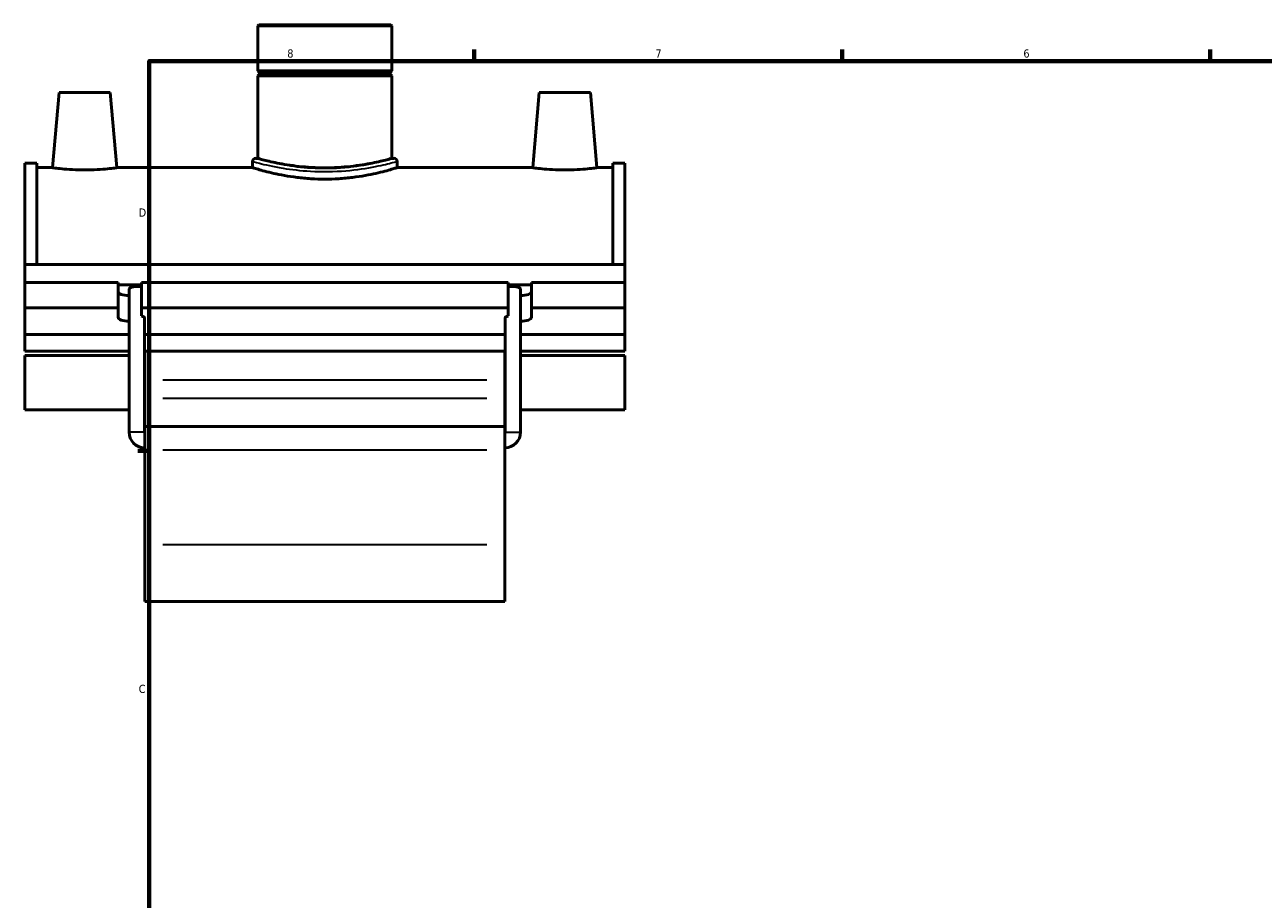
# Model space of a CAD drawing. Header units: inches. Extents: x -0.9 to 56.3, y -1.4 to 45.4.
# Tile 2 of 8: x -0.9 to 13.4, y 11.3 to 21.4. Entities that reach past the tile are written whole.
import ezdxf

# ---------------------------------------------------------------- set-up
doc = ezdxf.new("R2010")
doc.units = ezdxf.units.IN
doc.header["$MEASUREMENT"] = 0
for name, color, linetype, lineweight in [('Border (ANSI)', 7, 'Continuous', 70), ('Visible (ANSI)', 7, 'Continuous', 50), ('Visible Narrow (ANSI)', 7, 'Continuous', 35)]:
    doc.layers.add(name, color=color, linetype=linetype, lineweight=lineweight)
doc.styles.add('Note Text (ANSI)', font='tahoma.ttf')

# ---------------------------------------------------------------- blocks, each defined once
blk = doc.blocks.new('Borders Default Border')
at = {"layer": 'Border (ANSI)'}
for p, q in [((4.25, 21), (4.25, 21.134)), ((8.5, 21), (8.5, 21.134)), ((12.75, 21), (12.75, 21.134)), ((0.5, 16.5), (0.366, 16.5))]:
    blk.add_line(p, q, dxfattribs=at)
at = {"layer": 'Border (ANSI)', "flags": 128}
blk.add_lwpolyline([(0.5, 1), (0.5, 21), (33.5, 21), (33.5, 1), (0.5, 1)], dxfattribs=at)
at = {"layer": 'Border (ANSI)', "color": 5, "true_color": 0x0000ff, "char_height": 0.0945, "attachment_point": 7, "style": 'Note Text (ANSI)'}
for s, insert in [('8', (2.094, 21.038)), ('7', (6.346, 21.04)), ('6', (10.595, 21.038)), ('D', (0.378, 19.203)), ('C', (0.378, 13.701))]:
    blk.add_mtext(s, dxfattribs=dict(at, insert=insert))

msp = doc.modelspace()

# ---------------------------------------------------------------- linework, layer by layer
at = {"layer": 'Visible (ANSI)'}
for p, q in [((1.764, 21.419), (1.752, 21.407)), ((3.302, 21.407), (1.752, 21.407)), ((1.752, 21.407), (1.752, 20.888)), ((1.764, 21.419), (3.29, 21.419)), ((3.29, 21.419), (3.302, 21.407)), ((3.302, 21.407), (3.302, 20.888)), ((1.752, 20.888), (3.302, 20.888)), ((1.771, 20.869), (1.752, 20.888)), ((3.282, 20.869), (3.302, 20.888)), ((1.771, 20.849), (1.752, 20.829)), ((3.302, 20.829), (1.752, 20.829)), ((1.752, 20.829), (1.752, 19.876)), ((1.771, 20.869), (3.282, 20.869)), ((1.771, 20.869), (1.771, 20.849)), ((3.282, 20.849), (1.771, 20.849)), ((3.282, 20.869), (3.282, 20.849)), ((3.282, 20.849), (3.302, 20.829)), ((3.302, 20.829), (3.302, 19.876)), ((-0.54, 20.635), (-0.616, 19.769)), ((-0.54, 20.635), (0.05, 20.635)), ((0.05, 20.635), (0.126, 19.769)), ((5.004, 20.635), (4.928, 19.769)), ((5.594, 20.635), (5.004, 20.635)), ((5.594, 20.635), (5.67, 19.769)), ((-0.938, 18.65), (-0.938, 19.822)), ((-0.8, 19.822), (-0.938, 19.822)), ((-0.8, 19.822), (-0.8, 18.65)), ((-0.8, 19.769), (-0.616, 19.769)), ((0.126, 19.769), (1.692, 19.769)), ((1.692, 19.841), (1.692, 19.769)), ((1.752, 19.876), (1.728, 19.876)), ((3.326, 19.876), (3.302, 19.876)), ((3.362, 19.841), (3.362, 19.769)), ((3.362, 19.769), (4.928, 19.769)), ((5.67, 19.769), (5.853, 19.769)), ((5.853, 19.822), (5.853, 18.65)), ((5.992, 19.822), (5.853, 19.822)), ((5.992, 18.65), (5.992, 19.822)), ((-0.938, 18.65), (5.992, 18.65)), ((-0.938, 18.444), (-0.938, 18.65)), ((5.992, 18.444), (5.992, 18.65)), ((-0.938, 18.444), (0.14, 18.444)), ((-0.938, 18.149), (-0.938, 18.444)), ((0.14, 18.149), (0.14, 18.444)), ((0.14, 18.414), (0.409, 18.414)), ((0.266, 16.716), (0.266, 18.365)), ((0.409, 18.444), (0.409, 18.149)), ((0.409, 18.444), (4.644, 18.444)), ((4.644, 18.149), (4.644, 18.444)), ((4.644, 18.414), (4.914, 18.414)), ((4.788, 16.716), (4.788, 18.365)), ((4.914, 18.444), (4.914, 18.149)), ((4.914, 18.444), (5.992, 18.444)), ((5.992, 18.149), (5.992, 18.444)), ((-0.938, 18.149), (0.14, 18.149)), ((-0.938, 17.842), (-0.938, 18.149)), ((0.14, 18.041), (0.14, 18.149)), ((0.409, 18.149), (0.409, 18.057)), ((0.409, 18.149), (4.644, 18.149)), ((0.446, 16.716), (0.446, 18.03)), ((4.608, 16.716), (4.608, 18.03)), ((4.644, 18.057), (4.644, 18.149)), ((4.914, 18.149), (4.914, 18.041)), ((4.914, 18.149), (5.992, 18.149)), ((5.992, 17.842), (5.992, 18.149)), ((0.266, 17.842), (-0.938, 17.842)), ((-0.938, 17.842), (-0.938, 17.65)), ((4.608, 17.842), (0.446, 17.842)), ((5.992, 17.842), (4.788, 17.842)), ((5.992, 17.65), (5.992, 17.842)), ((-0.938, 17.65), (0.266, 17.65)), ((-0.938, 17.598), (-0.938, 16.973)), ((-0.938, 17.598), (0.266, 17.598)), ((0.446, 17.65), (4.608, 17.65)), ((0.446, 17.598), (0.448, 17.598)), ((0.448, 17.65), (0.448, 17.313)), ((4.606, 17.313), (4.606, 17.65)), ((4.606, 17.598), (4.608, 17.598)), ((4.788, 17.65), (5.992, 17.65)), ((4.788, 17.598), (5.992, 17.598)), ((5.992, 16.973), (5.992, 17.598)), ((0.448, 17.313), (0.448, 17.108)), ((4.606, 17.108), (4.606, 17.313)), ((0.448, 16.781), (0.448, 17.108)), ((4.606, 17.108), (4.606, 16.781)), ((-0.938, 16.973), (0.266, 16.973)), ((0.446, 16.973), (0.448, 16.973)), ((4.606, 16.973), (4.608, 16.973)), ((4.788, 16.973), (5.992, 16.973)), ((0.448, 16.781), (0.448, 16.511)), ((0.448, 16.781), (4.606, 16.781)), ((4.606, 16.511), (4.606, 16.781)), ((0.448, 15.416), (0.448, 16.511)), ((4.606, 16.511), (4.606, 15.416)), ((0.448, 15.416), (0.448, 14.76)), ((4.606, 14.76), (4.606, 15.416)), ((0.448, 14.76), (4.606, 14.76))]:
    msp.add_line(p, q, dxfattribs=at)
for centre, radius, start, end in [((1.728, 19.841), 0.0358, 90, 180), ((3.326, 19.841), 0.0358, 0, 90), ((0.448, 16.716), 0.182, 180, 270), ((0.448, 16.716), 0.00225, 180, 270), ((4.606, 16.716), 0.182, 270, 0), ((4.606, 16.716), 0.00225, 270, 0)]:
    msp.add_arc(centre, radius, start, end, dxfattribs=at)
for centre, major_axis, ratio, start_param, end_param in [((0.275, 18.337), (-0.135, 0), 0.34202, 0, 1.506335), ((0.356, 18.365), (0.0898, 0), 0.36397, 0.931506, 3.141593), ((4.698, 18.365), (0.0898, 0), 0.36397, 0, 2.210086), ((4.779, 18.337), (0.135, 0), 0.34202, 4.776851, 6.283185), ((0.275, 18.041), (-0.135, 0), 0.34202, 0, 1.506335), ((0.356, 18.03), (0.0898, 0), 0.36397, 0, 0.931506), ((4.698, 18.03), (0.0898, 0), 0.36397, 2.210086, 3.141593), ((4.779, 18.041), (0.135, 0), 0.34202, 4.776851, 6.283185)]:
    msp.add_ellipse(centre, major_axis=major_axis, ratio=ratio, start_param=start_param, end_param=end_param, dxfattribs=at)
for points, knots in [([(0.126, 19.769), (0.126, 19.769), (0.117, 19.767), (0.079, 19.762), (0.051, 19.759), (-0.015, 19.752), (-0.057, 19.749), (-0.148, 19.744), (-0.198, 19.743), (-0.292, 19.743), (-0.342, 19.744), (-0.433, 19.749), (-0.475, 19.752), (-0.541, 19.759), (-0.569, 19.762), (-0.607, 19.767), (-0.616, 19.769), (-0.616, 19.769)], [1.426401, 1.426401, 1.426401, 1.426401, 1.782747, 1.782747, 2.139093, 2.139093, 2.495947, 2.495947, 2.852801, 2.852801, 3.209655, 3.209655, 3.56651, 3.56651, 3.922856, 3.922856, 4.279202, 4.279202, 4.279202, 4.279202]), ([(3.362, 19.769), (3.362, 19.769), (3.357, 19.767), (3.335, 19.761), (3.319, 19.756), (3.276, 19.743), (3.25, 19.736), (3.189, 19.72), (3.154, 19.711), (3.08, 19.695), (3.039, 19.686), (2.948, 19.67), (2.899, 19.662), (2.796, 19.65), (2.742, 19.645), (2.634, 19.638), (2.58, 19.636), (2.474, 19.636), (2.42, 19.638), (2.311, 19.645), (2.258, 19.65), (2.155, 19.662), (2.106, 19.67), (2.015, 19.686), (1.973, 19.695), (1.9, 19.711), (1.865, 19.72), (1.804, 19.736), (1.777, 19.743), (1.735, 19.756), (1.718, 19.761), (1.697, 19.767), (1.692, 19.769), (1.692, 19.769)], [3.21784, 3.21784, 3.21784, 3.21784, 3.620002, 3.620002, 4.022163, 4.022163, 4.424325, 4.424325, 4.826486, 4.826486, 5.228785, 5.228785, 5.631083, 5.631083, 6.033382, 6.033382, 6.43568, 6.43568, 6.837979, 6.837979, 7.240277, 7.240277, 7.642576, 7.642576, 8.044874, 8.044874, 8.447036, 8.447036, 8.849197, 8.849197, 9.251359, 9.251359, 9.65352, 9.65352, 9.65352, 9.65352]), ([(2.527, 19.767), (2.478, 19.767), (2.427, 19.768), (2.327, 19.774), (2.277, 19.778), (2.182, 19.789), (2.136, 19.795), (2.052, 19.808), (2.013, 19.815), (1.944, 19.829), (1.912, 19.836), (1.855, 19.849), (1.831, 19.855), (1.791, 19.866), (1.776, 19.87), (1.756, 19.875), (1.752, 19.876), (1.752, 19.876)], [0, 0, 0, 0, 0.372977, 0.372977, 0.745953, 0.745953, 1.11893, 1.11893, 1.491906, 1.491906, 1.864804, 1.864804, 2.237701, 2.237701, 2.610599, 2.610599, 2.983496, 2.983496, 2.983496, 2.983496]), ([(3.302, 19.876), (3.302, 19.876), (3.297, 19.875), (3.278, 19.87), (3.263, 19.866), (3.223, 19.855), (3.198, 19.849), (3.141, 19.836), (3.109, 19.829), (3.041, 19.815), (3.002, 19.808), (2.918, 19.795), (2.872, 19.789), (2.776, 19.778), (2.727, 19.774), (2.626, 19.768), (2.576, 19.767), (2.527, 19.767)], [8.950489, 8.950489, 8.950489, 8.950489, 9.323386, 9.323386, 9.696283, 9.696283, 10.069181, 10.069181, 10.442078, 10.442078, 10.815055, 10.815055, 11.188032, 11.188032, 11.561008, 11.561008, 11.933985, 11.933985, 11.933985, 11.933985]), ([(5.67, 19.769), (5.67, 19.769), (5.661, 19.767), (5.623, 19.762), (5.595, 19.759), (5.529, 19.752), (5.487, 19.749), (5.396, 19.744), (5.346, 19.743), (5.299, 19.743), (5.252, 19.743), (5.202, 19.744), (5.111, 19.749), (5.069, 19.752), (5.003, 19.759), (4.975, 19.762), (4.937, 19.767), (4.928, 19.769), (4.928, 19.769)], [4.279202, 4.279202, 4.279202, 4.279202, 4.635548, 4.635548, 4.991894, 4.991894, 5.348748, 5.348748, 5.705602, 5.705602, 5.705602, 6.062456, 6.062456, 6.419311, 6.419311, 6.775657, 6.775657, 7.132003, 7.132003, 7.132003, 7.132003])]:
    msp.add_open_spline(points, degree=3, knots=knots, dxfattribs=at)
at = {"layer": 'Visible Narrow (ANSI)'}
for p, q in [((4.398, 17.313), (0.656, 17.313)), ((0.656, 17.108), (4.398, 17.108)), ((0.444, 16.716), (0.267, 16.716)), ((4.609, 16.716), (4.787, 16.716)), ((0.656, 16.511), (4.398, 16.511)), ((0.656, 15.416), (4.398, 15.416))]:
    msp.add_line(p, q, dxfattribs=at)
for points, knots in [([(1.692, 19.841), (1.692, 19.841), (1.72, 19.833), (1.832, 19.804), (1.927, 19.782), (2.139, 19.747), (2.247, 19.734), (2.496, 19.72), (2.637, 19.722), (2.897, 19.744), (3.016, 19.762), (3.199, 19.799), (3.268, 19.816), (3.344, 19.836), (3.362, 19.841), (3.362, 19.841)], [-16.080138, -16.080138, -16.080138, -16.080138, -15.183497, -15.183497, -14.124461, -14.124461, -13.270924, -13.270924, -12.266195, -12.266195, -11.275425, -11.275425, -10.363629, -10.363629, -9.648081, -9.648081, -9.648081, -9.648081]), ([(3.326, 19.876), (3.326, 19.876), (3.309, 19.871), (3.236, 19.851), (3.171, 19.834), (2.995, 19.797), (2.881, 19.778), (2.632, 19.756), (2.497, 19.754), (2.259, 19.768), (2.155, 19.782), (1.953, 19.817), (1.862, 19.84), (1.754, 19.868), (1.728, 19.876), (1.728, 19.876)], [9.648081, 9.648081, 9.648081, 9.648081, 10.363629, 10.363629, 11.275425, 11.275425, 12.266195, 12.266195, 13.270924, 13.270924, 14.124461, 14.124461, 15.183497, 15.183497, 16.080138, 16.080138, 16.080138, 16.080138])]:
    msp.add_open_spline(points, degree=3, knots=knots, dxfattribs=at)

# ---------------------------------------------------------------- block references
msp.add_blockref('Borders Default Border', (0, 0))

doc.saveas('drawing.dxf')
